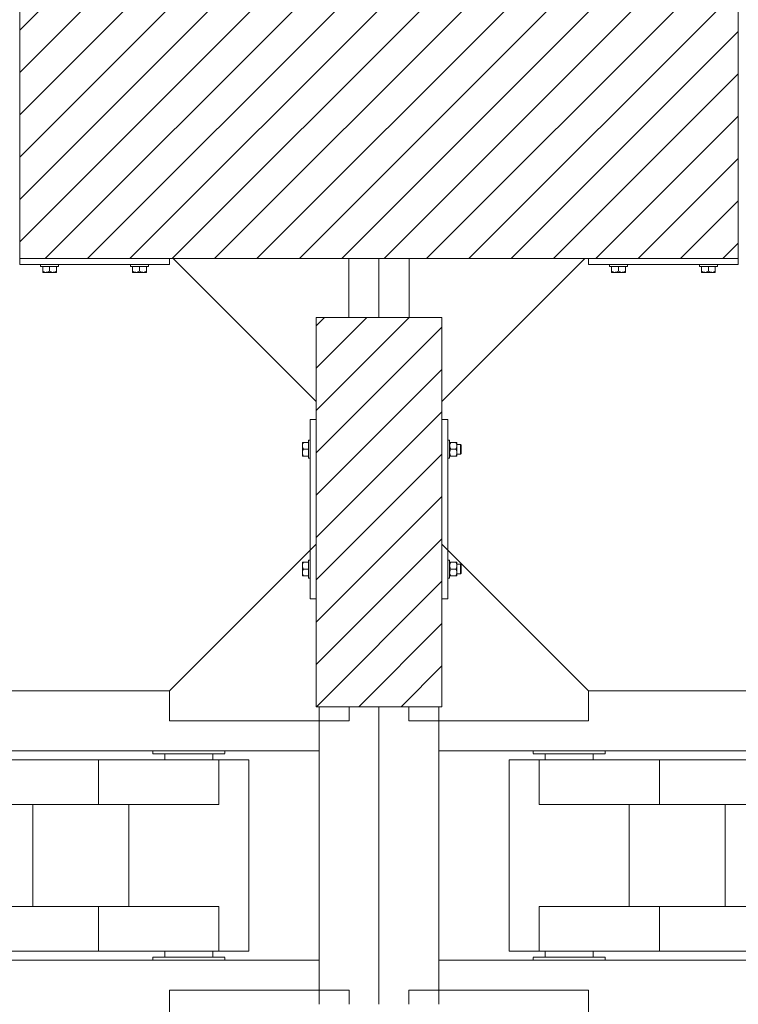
# Model space of a CAD drawing. Header units: millimetres. Extents: x -1413 to 6997, y -739331 to -733391.
# Tile 33 of 47: x 5525 to 5765, y -736042 to -735713. Entities that reach past the tile are written whole.
import ezdxf

# ---------------------------------------------------------------- set-up
doc = ezdxf.new("R2010")
doc.units = ezdxf.units.MM
doc.header["$MEASUREMENT"] = 0
for name, color, linetype, lineweight in [('Side Cradle Blocks', 7, 'Continuous', 0), ('Side Cradle Hydraulic Arm Support', 7, 'Continuous', 0), ('Side Cradle Stbd', 7, 'Continuous', 0), ('Side Slip Cradle Stbd', 7, 'Continuous', 0)]:
    doc.layers.add(name, color=color, linetype=linetype, lineweight=lineweight)

# ---------------------------------------------------------------- blocks, each defined once
blk = doc.blocks.new('*U104')
at = {"layer": 'Side Cradle Hydraulic Arm Support', "color": 7, "linetype": 'Continuous', "lineweight": 0}
for p, q in [((-174.9890305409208, -1059.440342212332), (-174.9890305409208, 1359.465325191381)), ((175.0109694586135, 1359.465325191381), (175.0109694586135, -1059.440342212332)), ((-174.9889944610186, 1201.965289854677), (-170.1643245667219, 1201.965324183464)), ((170.1862635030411, 1201.965324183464), (175.0109333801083, 1201.965289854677)), ((-160.000441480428, 1191.965327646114), (-160.000441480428, 990.9141499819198)), ((-160.000441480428, 1191.965327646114), (-85.00044148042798, 1191.965327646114)), ((-85.00044148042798, 1191.965327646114), (-85.00044148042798, 990.9141499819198)), ((85.02238039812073, 990.9141499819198), (85.02238039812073, 1191.965327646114)), ((85.02238039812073, 1191.965327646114), (160.0223803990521, 1191.965327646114)), ((160.0223803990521, 990.9141499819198), (160.0223803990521, 1191.965327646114)), ((-160.0004775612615, 1181.964660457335), (-169.6775835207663, 1181.964665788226)), ((-160.0004775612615, 1181.842186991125), (-169.6775835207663, 1181.83900418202)), ((-169.6775835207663, 1181.838918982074), (-160.0004775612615, 1181.842083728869)), ((160.0223803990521, 1169.558460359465), (160.0220196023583, 1169.55141357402)), ((169.6995224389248, 1181.964478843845), (160.0224164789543, 1181.964484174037)), ((169.6995224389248, 1181.950625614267), (160.0224164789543, 1181.947442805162)), ((169.6995585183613, 1181.950264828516), (169.6995585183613, 1181.950625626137)), ((160.0223803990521, 1103.696984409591), (160.0223803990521, 1141.965327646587)), ((-274.9890305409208, 1109.465289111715), (-274.9890305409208, 316.6850334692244)), ((-169.6775835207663, 1101.980425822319), (-160.0004775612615, 1101.98356400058)), ((-160.0004775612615, 1101.966213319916), (-169.6775835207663, 1101.966210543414)), ((169.6995224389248, 1102.090569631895), (160.0224164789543, 1102.08744931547)), ((160.0224164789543, 1102.087343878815), (169.6995224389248, 1102.090482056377)), ((169.6995224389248, 1101.966307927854), (160.0224164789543, 1101.966305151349)), ((-169.6776196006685, 1081.965327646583), (-169.6776196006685, 1086.532555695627)), ((169.6995585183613, 1081.965327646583), (169.6995585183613, 1086.532555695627)), ((-170.7800019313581, 1081.965362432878), (-174.9889944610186, 1081.965495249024)), ((-169.7809386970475, 1081.965330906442), (-170.7270460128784, 1081.965360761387)), ((-169.6776196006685, 1081.965327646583), (-169.7245107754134, 1081.965329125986)), ((169.7464496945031, 1081.965329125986), (169.6995585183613, 1081.965327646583)), ((170.7489849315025, 1081.965360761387), (169.8028776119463, 1081.965330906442)), ((175.0109333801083, 1081.965495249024), (170.8019408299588, 1081.965362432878)), ((85.02234431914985, 1041.965327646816), (-85.00040540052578, 1041.965327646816)), ((-160.000441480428, 990.9141499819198), (-160.000441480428, -1009.440339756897)), ((-160.000441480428, 990.9141499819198), (-85.00044148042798, 990.9141499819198)), ((-85.00044148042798, 990.9141499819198), (-85.00044148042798, -1009.440339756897)), ((85.02238039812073, -968.7071967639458), (85.02238039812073, 990.9141499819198)), ((160.0223803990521, 990.9141499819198), (85.02238039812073, 990.9141499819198)), ((160.0223803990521, 990.9141490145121), (160.0223803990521, -1009.440339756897)), ((-160.0000806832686, 938.1203694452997), (-160.000441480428, 938.1182538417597)), ((160.0220196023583, 938.1203694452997), (160.0223803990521, 938.1182538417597)), ((85.02238039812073, 881.2928032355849), (-85.00044148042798, 881.2928032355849))]:
    blk.add_line(p, q, dxfattribs=at)
at = {"layer": 'Side Cradle Hydraulic Arm Support', "color": 7, "linetype": 'Continuous', "lineweight": 0, "ltscale": 0.2000032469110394, "flags": 128}
for points in [[(-248.4889944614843, 1409.465325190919), (-224.9890305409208, 1409.465325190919), (-224.9890305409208, 1109.465325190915), (-274.9890305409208, 1109.465325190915), (-519.9889944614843, 1354.465289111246)], [(248.5109333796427, 1409.465325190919), (225.0109694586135, 1409.465325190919), (225.0109694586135, 1109.465325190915), (275.0109694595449, 1109.465325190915), (520.010933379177, 1354.465289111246)]]:
    blk.add_lwpolyline(points, dxfattribs=at)
at = {"layer": 'Side Cradle Hydraulic Arm Support', "color": 7, "linetype": 'Continuous', "lineweight": 0, "flags": 128}
for points in [[(-160.000441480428, 1241.965327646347), (160.0223803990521, 1241.965327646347), (160.0223803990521, 1234.353280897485), (160.0223803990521, 1212.676005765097), (160.0223803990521, 1191.96536372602)], [(-160.000441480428, 1191.965430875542), (-160.000441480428, 1212.676005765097), (-160.000441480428, 1234.353280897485), (-160.000441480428, 1241.965327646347)], [(-169.7759792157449, 1201.965326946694), (-169.6776196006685, 1201.96532764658), (-169.6776196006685, 1197.398099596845), (-169.6776196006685, 1184.391734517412), (-169.6776196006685, 1164.926333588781), (-169.6776196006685, 1141.965327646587), (-169.6776196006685, 1119.004321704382), (-169.6776196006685, 1099.538920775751), (-169.6776196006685, 1086.532555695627)], [(169.6995585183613, 1086.532555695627), (169.6995585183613, 1099.538920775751), (169.6995585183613, 1119.004321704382), (169.6995585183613, 1141.965327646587), (169.6995585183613, 1164.926333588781), (169.6995585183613, 1184.391734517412), (169.6995585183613, 1197.398099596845), (169.6995585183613, 1201.96532764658), (169.7979181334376, 1201.965326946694)]]:
    blk.add_lwpolyline(points, dxfattribs=at)
blk = doc.blocks.new('*U105')
at = {"layer": 'Side Cradle Hydraulic Arm Support', "color": 7, "linetype": 'Continuous', "lineweight": 0}
for p, q in [((-174.9890305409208, -1059.440342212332), (-174.9890305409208, 1359.465325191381)), ((175.0109694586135, 1359.465325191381), (175.0109694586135, -1059.440342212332)), ((-174.9889944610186, 1201.965289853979), (-170.1643245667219, 1201.965324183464)), ((170.1862635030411, 1201.965324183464), (175.0109333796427, 1201.965289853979)), ((-160.000441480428, 1191.965327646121), (-160.000441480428, 990.9141499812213)), ((-160.000441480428, 1191.965327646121), (-85.00044148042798, 1191.965327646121)), ((-85.00044148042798, 1191.965327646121), (-85.00044148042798, 990.9141499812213)), ((85.02238039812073, 990.9141499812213), (85.02238039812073, 1191.965327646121)), ((85.02238039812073, 1191.965327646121), (160.0223803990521, 1191.965327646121)), ((160.0223803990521, 990.9141499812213), (160.0223803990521, 1191.965327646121)), ((-160.0004775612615, 1181.964660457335), (-169.677583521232, 1181.964665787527)), ((-160.0004775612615, 1181.842186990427), (-169.677583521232, 1181.83900418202)), ((-169.677583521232, 1181.838918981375), (-160.0004775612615, 1181.842083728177)), ((160.0223803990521, 1169.558460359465), (160.0220196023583, 1169.551413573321)), ((169.6995224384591, 1181.964478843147), (160.0224164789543, 1181.964484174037)), ((169.6995224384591, 1181.950625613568), (160.0224164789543, 1181.947442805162)), ((169.6995585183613, 1181.950264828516), (169.6995585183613, 1181.950625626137)), ((160.0223803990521, 1103.696984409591), (160.0223803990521, 1141.965327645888)), ((-274.9890305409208, 1109.465289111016), (-274.9890305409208, 316.6850334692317)), ((-169.677583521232, 1101.980425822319), (-160.0004775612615, 1101.98356400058)), ((-160.0004775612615, 1101.966213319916), (-169.677583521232, 1101.966210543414)), ((169.6995224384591, 1102.090569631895), (160.0224164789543, 1102.087449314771)), ((160.0224164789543, 1102.087343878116), (169.6995224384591, 1102.090482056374)), ((169.6995224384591, 1101.966307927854), (160.0224164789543, 1101.96630515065)), ((-169.6776196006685, 1081.965327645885), (-169.6776196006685, 1086.532555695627)), ((169.6995585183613, 1081.965327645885), (169.6995585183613, 1086.532555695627)), ((-170.7800019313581, 1081.96536243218), (-174.9889944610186, 1081.965495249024)), ((-169.7809386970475, 1081.965330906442), (-170.7270460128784, 1081.965360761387)), ((-169.6776196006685, 1081.965327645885), (-169.7245107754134, 1081.965329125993)), ((169.7464496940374, 1081.965329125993), (169.6995585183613, 1081.965327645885)), ((170.7489849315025, 1081.965360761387), (169.8028776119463, 1081.965330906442)), ((175.0109333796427, 1081.965495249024), (170.8019408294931, 1081.96536243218)), ((85.02234431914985, 1041.965327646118), (-85.00040540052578, 1041.965327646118)), ((-160.000441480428, 990.9141499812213), (-160.000441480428, -1009.440339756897)), ((-160.000441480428, 990.9141499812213), (-85.00044148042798, 990.9141499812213)), ((-85.00044148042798, 990.9141499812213), (-85.00044148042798, -1009.440339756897)), ((85.02238039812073, -968.7071967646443), (85.02238039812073, 990.9141499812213)), ((160.0223803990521, 990.9141499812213), (85.02238039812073, 990.9141499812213)), ((160.0223803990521, 990.9141490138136), (160.0223803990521, -1009.440339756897)), ((-160.0000806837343, 938.1203694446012), (-160.000441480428, 938.118253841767)), ((160.0220196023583, 938.1203694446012), (160.0223803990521, 938.118253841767)), ((85.02238039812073, 881.2928032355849), (-85.00044148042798, 881.2928032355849))]:
    blk.add_line(p, q, dxfattribs=at)
at = {"layer": 'Side Cradle Hydraulic Arm Support', "color": 7, "linetype": 'Continuous', "lineweight": 0, "ltscale": 0.2000032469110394, "extrusion": (0, 0, -1), "flags": 128}
for points in [[(248.4889944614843, 1409.465325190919), (224.9890305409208, 1409.465325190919), (224.9890305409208, 1109.465325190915), (274.9890305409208, 1109.465325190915), (519.9889944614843, 1354.465289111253)], [(-248.510933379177, 1409.465325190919), (-225.0109694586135, 1409.465325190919), (-225.0109694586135, 1109.465325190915), (-275.0109694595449, 1109.465325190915), (-520.010933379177, 1354.465289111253)]]:
    blk.add_lwpolyline(points, dxfattribs=at)
at = {"layer": 'Side Cradle Hydraulic Arm Support', "color": 7, "linetype": 'Continuous', "lineweight": 0, "extrusion": (0, 0, -1), "flags": 128}
for points in [[(160.000441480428, 1241.965327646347), (-160.0223803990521, 1241.965327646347), (-160.0223803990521, 1234.353280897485), (-160.0223803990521, 1212.676005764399), (-160.0223803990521, 1191.96536372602)], [(160.000441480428, 1191.965430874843), (160.000441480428, 1212.676005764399), (160.000441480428, 1234.353280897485), (160.000441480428, 1241.965327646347)], [(169.7759792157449, 1201.965326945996), (169.6776196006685, 1201.965327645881), (169.6776196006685, 1197.398099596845), (169.6776196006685, 1184.391734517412), (169.6776196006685, 1164.926333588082), (169.6776196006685, 1141.965327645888), (169.6776196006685, 1119.004321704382), (169.6776196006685, 1099.538920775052), (169.6776196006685, 1086.532555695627)], [(-169.6995585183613, 1086.532555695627), (-169.6995585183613, 1099.538920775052), (-169.6995585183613, 1119.004321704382), (-169.6995585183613, 1141.965327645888), (-169.6995585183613, 1164.926333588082), (-169.6995585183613, 1184.391734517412), (-169.6995585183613, 1197.398099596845), (-169.6995585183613, 1201.965327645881), (-169.7979181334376, 1201.965326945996)]]:
    blk.add_lwpolyline(points, dxfattribs=at)
blk = doc.blocks.new('*U101')
at = {"layer": 'Side Cradle Stbd', "color": 7, "linetype": 'Continuous', "lineweight": 0, "ltscale": 0.2000032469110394, "xscale": 0.2000032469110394, "yscale": 0.2000032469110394, "zscale": 0.2000032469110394, "rotation": 270}
blk.add_blockref('*U104', (-291.8877289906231, 0.0005956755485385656), dxfattribs=at)
at = {"layer": 'Side Cradle Stbd', "color": 7, "linetype": 'Continuous', "lineweight": 0, "ltscale": 0.2000032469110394, "extrusion": (0, 0, -1), "xscale": 0.2000032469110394, "yscale": 0.2000032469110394, "zscale": 0.2000032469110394, "rotation": 270}
blk.add_blockref('*U105', (-291.9078785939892, 0.0005956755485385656), dxfattribs=at)
blk = doc.blocks.new('*U59')
at = {"linetype": 'Continuous', "lineweight": 0}
h = blk.add_hatch(dxfattribs=at)
h.set_pattern_fill('HATCH', color=30, style=0, pattern_type=2)
h.set_pattern_definition([(45, (2851.349112, 621.4001059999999), (-7.071067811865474, 7.071067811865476), [])])
h.paths.add_polyline_path([(2973.367722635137, 568.2667002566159), (2973.367722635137, 569.5799710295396), (2973.367722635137, 589.5802957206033), (2973.367722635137, 596.8804147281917), (2973.367722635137, 600.8804796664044), (2973.367722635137, 626.8809066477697), (2973.367722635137, 630.8809715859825), (2973.367722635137, 638.0678406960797), (2973.367722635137, 658.0681653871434), (2973.367722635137, 659.2681921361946), (2933.126881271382, 659.2681848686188), (2923.366910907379, 659.2681852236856), (2922.223506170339, 659.2681852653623), (2863.422558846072, 659.2681874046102), (2853.36577448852, 659.2681877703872), (2843.308990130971, 659.2681881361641), (2784.508042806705, 659.268190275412), (2783.364638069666, 659.2681903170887), (2733.36382634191, 659.2681921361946), (2733.36382634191, 658.0681653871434), (2733.36382634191, 638.0678406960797), (2733.36382634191, 630.8809715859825), (2733.36382634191, 626.8809066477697), (2733.363826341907, 600.8804796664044), (2733.363826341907, 596.8804147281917), (2733.363826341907, 589.5802957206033), (2733.363826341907, 569.5799710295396), (2733.363826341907, 568.2667075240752), (2783.364638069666, 568.2667075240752), (2784.621286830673, 568.2667075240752), (2843.308990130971, 568.2667075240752), (2853.36577448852, 568.2667075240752), (2863.422558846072, 568.2667075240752), (2922.110262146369, 568.2667075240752), (2923.366910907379, 568.2667075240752), (2933.126881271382, 568.2667075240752)])
h = blk.add_hatch(dxfattribs=at)
h.set_pattern_fill('HATCH', color=30, style=0, pattern_type=2)
h.set_pattern_definition([(45, (2865.936571, 466.441991), (-7.071067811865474, 7.071067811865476), [])])
h.paths.add_polyline_path([(2874.366115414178, 514.5507671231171), (2874.366115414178, 520.522560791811), (2874.366115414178, 548.5513190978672), (2863.422558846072, 548.5513190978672), (2853.36577448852, 548.5513190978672), (2843.308990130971, 548.5513190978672), (2832.365433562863, 548.5513190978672), (2832.365433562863, 520.522560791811), (2832.365433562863, 514.5507671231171), (2832.365433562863, 454.5497930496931), (2832.365433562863, 418.5492086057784), (2833.365449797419, 418.5492086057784), (2853.36577448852, 418.5492086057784), (2873.366099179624, 418.5492086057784), (2874.366115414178, 418.5492086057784), (2874.366115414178, 454.5497930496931)])
at = {"color": 30, "linetype": 'Continuous', "lineweight": 0, "flags": 128}
blk.add_lwpolyline([(2733.36382634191, 658.0681653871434), (2733.36382634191, 638.0678406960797), (2733.36382634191, 630.8809715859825), (2733.36382634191, 626.8809066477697), (2733.363826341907, 600.8804796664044), (2733.363826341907, 596.8804147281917), (2733.363826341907, 589.5802957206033), (2733.363826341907, 569.5799710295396), (2733.363826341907, 568.2667075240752), (2783.364638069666, 568.2667075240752), (2784.621286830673, 568.2667075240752), (2843.308990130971, 568.2667075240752), (2853.36577448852, 568.2667075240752), (2863.422558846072, 568.2667075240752), (2922.110262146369, 568.2667075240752), (2923.366910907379, 568.2667075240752), (2933.126881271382, 568.2667075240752), (2973.367722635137, 568.2667002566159), (2973.367722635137, 568.2667002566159), (2973.367722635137, 569.5799710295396), (2973.367722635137, 589.5802957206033), (2973.367722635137, 596.8804147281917), (2973.367722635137, 600.8804796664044), (2973.367722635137, 626.8809066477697), (2973.367722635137, 630.8809715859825), (2973.367722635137, 638.0678406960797), (2973.367722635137, 658.0681653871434)], dxfattribs=at)
blk.add_lwpolyline([(2874.366115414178, 514.5507671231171), (2874.366115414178, 520.522560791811), (2874.366115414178, 548.5513190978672), (2863.422558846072, 548.5513190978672), (2853.36577448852, 548.5513190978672), (2843.308990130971, 548.5513190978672), (2832.365433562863, 548.5513190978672), (2832.365433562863, 520.522560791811), (2832.365433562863, 514.5507671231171), (2832.365433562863, 454.5497930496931), (2832.365433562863, 418.5492086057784), (2833.365449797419, 418.5492086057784), (2853.36577448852, 418.5492086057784), (2873.366099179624, 418.5492086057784), (2874.366115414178, 418.5492086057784), (2874.366115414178, 454.5497930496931), (2874.366115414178, 514.5507671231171)], close=True, dxfattribs=at)
at = {"layer": 'Side Cradle Blocks', "color": 7, "linetype": 'Continuous', "lineweight": 0}
for p, q in [((2733.363826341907, 568.2667075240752), (2733.363826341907, 659.2681848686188)), ((2973.367722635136, 659.2681848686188), (2973.367722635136, 568.2667075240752)), ((2933.126881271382, 568.2667075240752), (2733.363826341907, 568.2667075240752)), ((2733.36382634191, 568.2667002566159), (2733.36382634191, 566.266675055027)), ((2733.36382634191, 566.266675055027), (2783.364638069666, 566.266675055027)), ((2783.364638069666, 566.266675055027), (2783.364638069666, 568.2667002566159)), ((2923.366910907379, 566.266675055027), (2923.366910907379, 568.2667002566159)), ((2933.126881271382, 566.266675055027), (2923.366910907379, 566.266675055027)), ((2973.367722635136, 568.2667075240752), (2933.126881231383, 568.2667075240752)), ((2973.367722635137, 566.266675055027), (2933.126881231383, 566.266675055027)), ((2973.367722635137, 568.2667002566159), (2973.367722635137, 566.266675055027)), ((2741.047333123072, 564.0250207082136), (2741.047333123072, 565.6666580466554)), ((2741.047333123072, 563.8232641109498), (2741.047333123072, 564.0250207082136)), ((2741.474609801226, 563.8283406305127), (2741.047333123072, 564.0250207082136)), ((2741.163587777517, 563.6667055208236), (2741.185359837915, 563.6666329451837)), ((2741.185399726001, 563.6666328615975), (2741.229005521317, 563.6667055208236)), ((2742.205660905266, 563.6666328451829), (2741.592450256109, 563.6666328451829)), ((2741.617302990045, 563.6667055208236), (2741.592488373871, 563.6666329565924)), ((2742.205832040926, 563.6666328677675), (2742.754434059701, 563.6667055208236)), ((2743.363988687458, 564.0250207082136), (2742.932373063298, 563.8166603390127)), ((2744.51205762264, 565.6666653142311), (2743.363988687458, 565.6666653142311)), ((2743.363988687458, 564.0250207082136), (2743.363988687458, 565.6666571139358)), ((2743.791265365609, 563.8283406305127), (2743.363988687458, 564.0250207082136)), ((2744.522316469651, 563.6666328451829), (2743.771049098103, 563.6666328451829)), ((2743.973543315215, 563.6667055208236), (2744.522230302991, 563.6666328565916)), ((2745.680644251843, 564.0250207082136), (2745.249028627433, 563.8166603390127)), ((2745.680644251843, 563.6666328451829), (2745.542587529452, 563.6666328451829)), ((2745.5643895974, 563.6667055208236), (2745.542609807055, 563.6666329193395)), ((2745.680644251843, 565.6666580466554), (2745.680644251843, 564.0250207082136)), ((2745.680644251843, 563.7147926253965), (2745.680644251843, 563.6666328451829)), ((2771.047820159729, 565.6666580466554), (2771.047820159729, 564.0250207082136)), ((2771.047820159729, 564.0250207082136), (2771.479435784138, 563.8166603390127)), ((2771.047820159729, 563.7147926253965), (2771.047820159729, 563.6666328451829)), ((2771.047820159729, 563.6666328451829), (2771.185876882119, 563.6666328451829)), ((2771.185854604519, 563.6666329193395), (2771.164074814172, 563.6667055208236)), ((2772.206147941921, 563.6666328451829), (2772.957415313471, 563.6666328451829)), ((2772.206234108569, 563.6666328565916), (2772.754921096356, 563.6667055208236)), ((2772.21640678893, 565.6666653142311), (2773.364475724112, 565.6666653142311)), ((2772.937199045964, 563.8283406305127), (2773.364475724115, 564.0250207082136)), ((2773.364475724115, 564.0250207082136), (2773.364475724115, 565.6666571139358)), ((2773.364475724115, 564.0250207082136), (2773.796091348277, 563.8166603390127)), ((2773.974030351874, 563.6667055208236), (2774.522632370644, 563.6666328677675)), ((2774.522803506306, 563.6666328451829), (2775.136014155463, 563.6666328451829)), ((2775.135976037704, 563.6666329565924), (2775.11116142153, 563.6667055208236)), ((2775.253854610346, 563.8283406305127), (2775.681131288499, 564.0250207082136)), ((2775.499458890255, 563.6667055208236), (2775.54306468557, 563.6666328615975)), ((2775.564876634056, 563.6667055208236), (2775.543104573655, 563.6666329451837)), ((2775.681131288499, 564.0250207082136), (2775.681131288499, 565.6666580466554)), ((2775.681131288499, 563.8232641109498), (2775.681131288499, 564.0250207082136)), ((2931.050417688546, 564.0250207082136), (2931.050417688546, 565.6666580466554)), ((2931.050417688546, 563.8232641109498), (2931.050417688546, 564.0250207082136)), ((2931.477694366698, 563.8283406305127), (2931.050417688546, 564.0250207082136)), ((2931.166672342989, 563.6667055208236), (2931.188444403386, 563.6666329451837)), ((2931.188484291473, 563.6666328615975), (2931.232090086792, 563.6667055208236)), ((2932.208745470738, 563.6666328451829), (2931.595534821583, 563.6666328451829)), ((2931.620387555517, 563.6667055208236), (2931.595572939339, 563.6666329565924)), ((2932.208745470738, 563.6666328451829), (2932.960012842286, 563.6666328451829)), ((2932.208916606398, 563.6666328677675), (2932.757518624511, 563.6667055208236)), ((2933.126881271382, 563.9090691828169), (2932.935457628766, 563.8166603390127)), ((2933.367073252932, 565.6666653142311), (2933.126881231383, 565.6666653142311)), ((2933.367073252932, 564.0250207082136), (2933.126881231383, 563.9090691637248)), ((2933.126881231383, 563.6666328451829), (2933.774133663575, 563.6666328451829)), ((2934.515142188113, 565.6666653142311), (2933.367073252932, 565.6666653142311)), ((2933.367073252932, 564.0250207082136), (2933.367073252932, 565.6666571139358)), ((2933.79434993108, 563.8283406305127), (2933.367073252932, 564.0250207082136)), ((2934.525401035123, 563.6666328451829), (2933.774133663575, 563.6666328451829)), ((2933.976627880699, 563.6667055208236), (2934.525314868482, 563.6666328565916)), ((2935.683728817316, 564.0250207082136), (2935.252113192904, 563.8166603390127)), ((2935.683728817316, 563.6666328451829), (2935.545672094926, 563.6666328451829)), ((2935.567474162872, 563.6667055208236), (2935.545694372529, 563.6666329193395)), ((2935.683728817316, 565.6666580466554), (2935.683728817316, 564.0250207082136)), ((2935.683728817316, 563.7147926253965), (2935.683728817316, 563.6666328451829)), ((2961.050904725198, 565.6666580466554), (2961.050904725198, 564.0250207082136)), ((2961.050904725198, 564.0250207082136), (2961.482520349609, 563.8166603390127)), ((2961.050904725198, 563.7147926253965), (2961.050904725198, 563.6666328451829)), ((2961.050904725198, 563.6666328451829), (2961.188961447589, 563.6666328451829)), ((2961.188939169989, 563.6666329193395), (2961.167159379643, 563.6667055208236)), ((2962.209232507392, 563.6666328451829), (2962.96049987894, 563.6666328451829)), ((2962.20931867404, 563.6666328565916), (2962.758005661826, 563.6667055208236)), ((2962.219491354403, 565.6666653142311), (2963.367560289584, 565.6666653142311)), ((2962.940283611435, 563.8283406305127), (2963.367560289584, 564.0250207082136)), ((2963.367560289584, 564.0250207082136), (2963.367560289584, 565.6666571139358)), ((2963.367560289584, 564.0250207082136), (2963.799175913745, 563.8166603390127)), ((2963.977114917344, 563.6667055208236), (2964.525716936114, 563.6666328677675)), ((2964.525888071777, 563.6666328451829), (2965.139098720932, 563.6666328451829)), ((2965.139060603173, 563.6666329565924), (2965.114245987, 563.6667055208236)), ((2965.256939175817, 563.8283406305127), (2965.684215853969, 564.0250207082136)), ((2965.502543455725, 563.6667055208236), (2965.546149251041, 563.6666328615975)), ((2965.567961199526, 563.6667055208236), (2965.546189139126, 563.6666329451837)), ((2965.684215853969, 564.0250207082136), (2965.684215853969, 565.6666580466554)), ((2965.684215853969, 563.8232641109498), (2965.684215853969, 564.0250207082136)), ((2832.365433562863, 418.5492086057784), (2832.365433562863, 548.5513190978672)), ((2832.365433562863, 548.5513190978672), (2874.366115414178, 548.5513190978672)), ((2874.366115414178, 548.5513190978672), (2874.366115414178, 418.5492086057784)), ((2832.365426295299, 514.5507671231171), (2830.365401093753, 514.5507671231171)), ((2830.365401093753, 514.5507671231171), (2830.365401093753, 454.5497930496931)), ((2874.366122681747, 514.5507671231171), (2876.366147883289, 514.5507671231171)), ((2876.366147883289, 514.5507671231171), (2876.366147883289, 454.5497930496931)), ((2827.765431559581, 506.751005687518), (2827.765358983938, 506.7292336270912)), ((2827.765358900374, 506.729193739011), (2827.765431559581, 506.6855879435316)), ((2827.921990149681, 506.8672603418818), (2828.123746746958, 506.8672603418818)), ((2827.927066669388, 506.4399836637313), (2828.123746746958, 506.8672603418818)), ((2828.123746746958, 506.8672603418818), (2829.765384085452, 506.8672603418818)), ((2876.966164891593, 506.7313838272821), (2876.966230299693, 506.7510056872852)), ((2877.122788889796, 506.8672603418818), (2877.324545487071, 506.8672603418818)), ((2878.999377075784, 506.8672603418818), (2877.324545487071, 506.8672603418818)), ((2878.999377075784, 506.8672603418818), (2879.196057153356, 506.4399836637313)), ((2879.357764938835, 506.8672603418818), (2879.322813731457, 506.8672603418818)), ((2879.357764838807, 506.7292336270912), (2879.357692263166, 506.751005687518)), ((2827.765358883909, 505.7089325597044), (2827.765358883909, 506.322143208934)), ((2827.765431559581, 506.2972904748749), (2827.765358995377, 506.3221050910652)), ((2827.765358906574, 505.7087614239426), (2827.765431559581, 505.1601594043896)), ((2827.765358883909, 503.3922769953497), (2827.765358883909, 504.1435443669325)), ((2827.765431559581, 503.9410501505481), (2827.765358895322, 503.3923631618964)), ((2828.123746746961, 504.550604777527), (2827.915386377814, 504.9822204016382)), ((2827.927066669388, 504.1233280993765), (2828.123746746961, 504.550604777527)), ((2828.123746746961, 504.550604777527), (2829.765383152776, 504.550604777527)), ((2829.765391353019, 503.4025358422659), (2829.765391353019, 504.550604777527)), ((2877.009873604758, 506.1005262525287), (2876.966164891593, 505.7089976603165)), ((2877.009873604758, 503.7838706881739), (2876.966164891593, 503.3923420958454)), ((2876.966230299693, 506.1612409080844), (2876.966224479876, 506.1506380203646)), ((2877.116185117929, 504.9822204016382), (2877.324545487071, 504.550604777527)), ((2877.324545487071, 504.550604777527), (2878.999377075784, 504.550604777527)), ((2878.999377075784, 504.550604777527), (2879.196057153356, 504.1233280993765)), ((2879.221445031, 505.0106154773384), (2879.33281234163, 505.4136753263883)), ((2879.357692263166, 506.1612409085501), (2879.357698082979, 506.1506380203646)), ((2879.357764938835, 505.7089325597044), (2879.357764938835, 506.322143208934)), ((2879.357764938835, 505.7089325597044), (2879.357764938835, 504.957665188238)), ((2879.357764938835, 503.3922769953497), (2879.357764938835, 502.7790663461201)), ((2880.566216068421, 503.4192155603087), (2880.566216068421, 503.9383013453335)), ((2880.766219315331, 503.5606392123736), (2880.766219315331, 504.0148392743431)), ((2827.765358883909, 502.2339492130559), (2827.765358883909, 502.3720059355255)), ((2827.765431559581, 502.350203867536), (2827.765358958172, 502.3719836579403)), ((2827.813518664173, 502.2339492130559), (2827.765358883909, 502.2339492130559)), ((2828.123746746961, 502.2339492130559), (2827.915386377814, 502.6655648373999)), ((2829.76538408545, 502.2339492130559), (2828.123746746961, 502.2339492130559)), ((2876.966230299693, 502.350203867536), (2876.966164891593, 502.369825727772)), ((2877.014317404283, 502.2339492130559), (2876.966164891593, 502.2339492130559)), ((2876.966224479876, 502.9505715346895), (2876.966230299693, 502.9399686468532)), ((2877.116185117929, 502.6655648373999), (2877.324545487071, 502.2339492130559)), ((2877.324545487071, 502.2339492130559), (2878.999377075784, 502.2339492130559)), ((2879.201133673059, 502.2339492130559), (2878.999377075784, 502.2339492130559)), ((2879.201133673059, 502.2339492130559), (2879.208800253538, 502.2339492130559)), ((2879.221445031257, 502.6939599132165), (2879.332812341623, 503.0970197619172)), ((2879.357692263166, 502.939968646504), (2879.357698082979, 502.9505715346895)), ((2879.357692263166, 502.350203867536), (2879.357764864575, 502.3719836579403)), ((2827.765358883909, 466.8666109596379), (2827.765358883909, 466.7285542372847)), ((2827.813518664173, 466.8666109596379), (2827.765358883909, 466.8666109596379)), ((2827.765358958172, 466.7285765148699), (2827.765431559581, 466.7503563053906)), ((2827.765358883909, 465.708283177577), (2827.765358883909, 464.9570158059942)), ((2827.765358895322, 465.7081970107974), (2827.765431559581, 465.1595100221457)), ((2827.765431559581, 463.9404007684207), (2827.765358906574, 463.3917987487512)), ((2828.123746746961, 466.8666109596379), (2827.915386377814, 466.4349953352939)), ((2828.123746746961, 464.5499553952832), (2827.915386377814, 464.118339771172)), ((2827.927066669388, 464.9772320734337), (2828.123746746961, 464.5499553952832)), ((2829.76538408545, 466.8666109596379), (2828.123746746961, 466.8666109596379)), ((2828.123746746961, 464.5499553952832), (2829.765383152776, 464.5499553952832)), ((2829.765391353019, 465.6980243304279), (2829.765391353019, 464.5499553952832)), ((2877.014317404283, 466.8666109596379), (2876.966164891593, 466.8666109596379)), ((2876.966230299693, 466.7503563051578), (2876.966164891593, 466.7307344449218)), ((2877.009873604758, 465.3166894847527), (2876.966164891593, 465.7082180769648)), ((2876.966230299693, 466.160591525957), (2876.966224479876, 466.1499886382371)), ((2877.116185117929, 466.4349953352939), (2877.324545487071, 466.8666109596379)), ((2877.116185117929, 464.118339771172), (2877.324545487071, 464.5499553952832)), ((2877.324545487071, 466.8666109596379), (2878.999377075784, 466.8666109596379)), ((2877.324545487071, 464.5499553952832), (2878.999377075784, 464.5499553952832)), ((2878.999377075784, 466.8666109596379), (2879.201133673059, 466.8666109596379)), ((2878.999377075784, 464.5499553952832), (2879.196057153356, 464.9772320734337)), ((2879.201133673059, 466.8666109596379), (2879.208800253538, 466.8666109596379)), ((2879.221445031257, 466.4066002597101), (2879.332812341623, 466.0035404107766)), ((2879.221445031, 464.0899446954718), (2879.33281234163, 463.6868848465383)), ((2879.357692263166, 466.7503563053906), (2879.357764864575, 466.7285765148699)), ((2879.357698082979, 466.1499886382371), (2879.357692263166, 466.1605915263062)), ((2879.357764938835, 465.708283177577), (2879.357764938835, 466.3214938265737)), ((2879.357764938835, 463.3916276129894), (2879.357764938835, 464.1428949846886)), ((2880.566216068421, 465.6813446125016), (2880.566216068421, 465.1622588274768)), ((2880.766219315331, 465.5399209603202), (2880.766219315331, 465.0857208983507)), ((2827.765358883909, 463.3916276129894), (2827.765358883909, 462.7784169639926)), ((2827.765358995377, 462.7784550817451), (2827.765431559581, 462.8032696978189)), ((2827.765431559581, 462.4149722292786), (2827.765358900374, 462.3713664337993)), ((2827.765431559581, 462.3495544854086), (2827.765358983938, 462.3713265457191)), ((2827.921990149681, 462.2332998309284), (2828.123746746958, 462.2332998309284)), ((2827.927066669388, 462.660576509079), (2828.123746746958, 462.2332998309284)), ((2828.123746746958, 462.2332998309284), (2829.765384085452, 462.2332998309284)), ((2877.009873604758, 463.0000339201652), (2876.966164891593, 463.3915625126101)), ((2876.966230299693, 462.3495544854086), (2876.966164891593, 462.3691763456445)), ((2876.966224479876, 462.9499221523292), (2876.966230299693, 462.9393192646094)), ((2877.122788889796, 462.2332998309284), (2877.324545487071, 462.2332998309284)), ((2878.999377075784, 462.2332998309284), (2877.324545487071, 462.2332998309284)), ((2878.999377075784, 462.2332998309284), (2879.196057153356, 462.660576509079)), ((2879.357764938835, 462.2332998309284), (2879.322813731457, 462.2332998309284)), ((2879.357698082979, 462.9499221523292), (2879.357692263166, 462.9393192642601)), ((2879.357692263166, 462.3495544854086), (2879.357764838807, 462.3713265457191)), ((2879.357764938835, 463.3916276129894), (2879.357764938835, 462.7784169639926)), ((2830.365401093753, 454.5497930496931), (2832.365426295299, 454.5497930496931)), ((2876.366147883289, 454.5497930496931), (2874.366122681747, 454.5497930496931)), ((2874.366115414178, 418.5492086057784), (2832.365433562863, 418.5492086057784))]:
    blk.add_line(p, q, dxfattribs=at)
at = {"layer": 'Side Cradle Blocks', "color": 7, "linetype": 'Continuous', "lineweight": 0, "flags": 128}
for points in [[(2743.363988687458, 565.6666653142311), (2742.215919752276, 565.6666653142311), (2741.242633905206, 565.6666653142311), (2740.592305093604, 565.6666653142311), (2740.363939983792, 565.6666653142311), (2740.363939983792, 566.2666677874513)], [(2746.364037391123, 566.2666677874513), (2746.364037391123, 565.6666653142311), (2746.135672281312, 565.6666653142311), (2745.485343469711, 565.6666653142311), (2744.51205762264, 565.6666653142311)], [(2772.21640678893, 565.6666653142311), (2771.243120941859, 565.6666653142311), (2770.592792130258, 565.6666653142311), (2770.364427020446, 565.6666653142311), (2770.364427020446, 566.2666677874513)], [(2776.364524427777, 566.2666677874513), (2776.364524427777, 565.6666653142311), (2776.136159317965, 565.6666653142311), (2775.485830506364, 565.6666653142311), (2774.512544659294, 565.6666653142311), (2773.364475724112, 565.6666653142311)], [(2933.126881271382, 565.6666653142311), (2932.219004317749, 565.6666653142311), (2931.245718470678, 565.6666653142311), (2930.595389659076, 565.6666653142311), (2930.367024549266, 565.6666653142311), (2930.367024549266, 566.2666677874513)], [(2936.367121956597, 566.2666677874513), (2936.367121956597, 565.6666653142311), (2936.138756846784, 565.6666653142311), (2935.488428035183, 565.6666653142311), (2934.515142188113, 565.6666653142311)], [(2962.219491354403, 565.6666653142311), (2961.246205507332, 565.6666653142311), (2960.59587669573, 565.6666653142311), (2960.367511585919, 565.6666653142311), (2960.367511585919, 566.2666677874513)], [(2966.367608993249, 566.2666677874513), (2966.367608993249, 565.6666653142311), (2966.139243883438, 565.6666653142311), (2965.488915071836, 565.6666653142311), (2964.515629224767, 565.6666653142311), (2963.367560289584, 565.6666653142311)], [(2741.047333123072, 563.8232641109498), (2741.047333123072, 563.8160216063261), (2741.047333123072, 563.7015840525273), (2741.047333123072, 563.6666328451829), (2741.185389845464, 563.6666328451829), (2741.592450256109, 563.6666328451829)], [(2741.474609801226, 563.8283406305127), (2741.605693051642, 563.7680015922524), (2741.814067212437, 563.7103488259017), (2742.205660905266, 563.6666328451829), (2742.354028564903, 563.6729589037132), (2742.500918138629, 563.6915854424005), (2742.903977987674, 563.8029527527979), (2742.932373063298, 563.8166603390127)], [(2742.205660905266, 563.6666328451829), (2742.956928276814, 563.6666328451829), (2743.771049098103, 563.6666328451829)], [(2743.791265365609, 563.8283406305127), (2743.922348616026, 563.7680015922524), (2744.130722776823, 563.7103488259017), (2744.522316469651, 563.6666328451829), (2744.670684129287, 563.6729589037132), (2744.817573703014, 563.6915854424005), (2745.22063355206, 563.8029527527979), (2745.249028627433, 563.8166603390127)], [(2744.522244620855, 563.666632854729), (2744.522316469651, 563.6666328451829), (2745.135527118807, 563.6666328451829), (2745.542587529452, 563.6666328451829)], [(2745.680644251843, 563.7147926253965), (2745.680644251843, 563.8155975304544), (2745.680644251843, 563.8232641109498), (2745.680644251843, 564.0250207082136)], [(2771.047820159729, 564.0250207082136), (2771.047820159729, 563.8232641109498), (2771.047820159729, 563.8155975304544), (2771.047820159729, 563.7147926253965)], [(2771.185876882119, 563.6666328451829), (2771.592937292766, 563.6666328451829), (2772.206147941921, 563.6666328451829), (2772.206219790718, 563.666632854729)], [(2771.479435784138, 563.8166603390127), (2771.507830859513, 563.8029527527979), (2771.910890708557, 563.6915854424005), (2772.057780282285, 563.6729589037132), (2772.206147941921, 563.6666328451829), (2772.59774163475, 563.7103488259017), (2772.806115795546, 563.7680015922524), (2772.937199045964, 563.8283406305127)], [(2772.957415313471, 563.6666328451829), (2773.771536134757, 563.6666328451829), (2774.522803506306, 563.6666328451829)], [(2773.796091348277, 563.8166603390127), (2773.824486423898, 563.8029527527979), (2774.227546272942, 563.6915854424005), (2774.374435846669, 563.6729589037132), (2774.522803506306, 563.6666328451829), (2774.914397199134, 563.7103488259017), (2775.122771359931, 563.7680015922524), (2775.253854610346, 563.8283406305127)], [(2775.136014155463, 563.6666328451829), (2775.543074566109, 563.6666328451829), (2775.681131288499, 563.6666328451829), (2775.681131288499, 563.7015840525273), (2775.681131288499, 563.8160216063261), (2775.681131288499, 563.8232641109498)], [(2931.050417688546, 563.8232641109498), (2931.050417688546, 563.8160216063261), (2931.050417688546, 563.7015840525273), (2931.050417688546, 563.6666328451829), (2931.188474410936, 563.6666328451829), (2931.595534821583, 563.6666328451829)], [(2931.477694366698, 563.8283406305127), (2931.608777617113, 563.7680015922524), (2931.817151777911, 563.7103488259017), (2932.208745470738, 563.6666328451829), (2932.357113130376, 563.6729589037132), (2932.504002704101, 563.6915854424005), (2932.907062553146, 563.8029527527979), (2932.935457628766, 563.8166603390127)], [(2932.960012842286, 563.6666328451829), (2932.960012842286, 563.6666328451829), (2933.126881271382, 563.6666328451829)], [(2933.79434993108, 563.8283406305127), (2933.925433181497, 563.7680015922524), (2934.133807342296, 563.7103488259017), (2934.525401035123, 563.6666328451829), (2934.67376869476, 563.6729589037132), (2934.820658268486, 563.6915854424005), (2935.223718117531, 563.8029527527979), (2935.252113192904, 563.8166603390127)], [(2934.525329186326, 563.666632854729), (2934.525401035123, 563.6666328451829), (2935.138611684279, 563.6666328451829), (2935.545672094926, 563.6666328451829)], [(2935.683728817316, 563.7147926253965), (2935.683728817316, 563.8155975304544), (2935.683728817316, 563.8232641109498), (2935.683728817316, 564.0250207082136)], [(2961.050904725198, 564.0250207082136), (2961.050904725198, 563.8232641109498), (2961.050904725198, 563.8155975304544), (2961.050904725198, 563.7147926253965)], [(2961.188961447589, 563.6666328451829), (2961.596021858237, 563.6666328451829), (2962.209232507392, 563.6666328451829), (2962.209304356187, 563.666632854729)], [(2961.482520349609, 563.8166603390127), (2961.510915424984, 563.8029527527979), (2961.913975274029, 563.6915854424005), (2962.060864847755, 563.6729589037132), (2962.209232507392, 563.6666328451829), (2962.600826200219, 563.7103488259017), (2962.809200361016, 563.7680015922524), (2962.940283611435, 563.8283406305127)], [(2962.96049987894, 563.6666328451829), (2963.774620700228, 563.6666328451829), (2964.525888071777, 563.6666328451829)], [(2963.799175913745, 563.8166603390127), (2963.827570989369, 563.8029527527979), (2964.230630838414, 563.6915854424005), (2964.377520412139, 563.6729589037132), (2964.525888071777, 563.6666328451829), (2964.917481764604, 563.7103488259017), (2965.125855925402, 563.7680015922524), (2965.256939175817, 563.8283406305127)], [(2965.139098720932, 563.6666328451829), (2965.54615913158, 563.6666328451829), (2965.684215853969, 563.6666328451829), (2965.684215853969, 563.7015840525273), (2965.684215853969, 563.8160216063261), (2965.684215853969, 563.8232641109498)], [(2827.921990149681, 506.8672603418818), (2827.914747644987, 506.8672603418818), (2827.800310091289, 506.8672603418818), (2827.765358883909, 506.8672603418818), (2827.765358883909, 506.7292036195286), (2827.765358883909, 506.322143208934)], [(2829.765391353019, 504.550604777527), (2829.765391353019, 505.6986737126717), (2829.765391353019, 506.6719595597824), (2829.76539135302, 507.3222883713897), (2829.76539135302, 507.5506534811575), (2830.365393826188, 507.5506534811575)], [(2876.366155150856, 507.5506534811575), (2876.966157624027, 507.5506534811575), (2876.966157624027, 507.3222883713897), (2876.966157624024, 506.6719595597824), (2876.966157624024, 505.6986737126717), (2876.966157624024, 504.550604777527), (2876.966157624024, 503.4025358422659), (2876.966157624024, 502.4292499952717), (2876.966157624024, 501.7789211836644), (2876.966157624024, 501.5505560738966), (2876.366155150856, 501.5505560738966)], [(2877.122788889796, 506.8672603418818), (2877.115546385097, 506.8672603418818), (2877.001108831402, 506.8672603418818), (2876.966164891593, 506.8672603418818)], [(2877.009873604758, 506.1005262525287), (2877.067526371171, 506.3089004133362), (2877.127865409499, 506.4399836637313), (2877.324545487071, 506.8672603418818)], [(2878.999377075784, 506.8672603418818), (2879.201133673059, 506.8672603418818), (2879.208376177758, 506.8672603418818), (2879.322813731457, 506.8672603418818)], [(2879.307592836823, 506.8672603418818), (2879.307592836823, 506.8672603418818), (2879.357304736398, 506.8672603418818), (2879.357304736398, 506.8672603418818)], [(2879.357764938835, 506.8672603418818), (2879.357764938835, 506.7292036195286), (2879.357764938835, 506.322143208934)], [(2827.927066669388, 506.4399836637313), (2827.866727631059, 506.3089004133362), (2827.809074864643, 506.1005262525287), (2827.765358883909, 505.7089325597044), (2827.771684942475, 505.5605649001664), (2827.79031148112, 505.4136753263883), (2827.90167879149, 505.0106154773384), (2827.915386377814, 504.9822204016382)], [(2827.765358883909, 505.7089325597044), (2827.765358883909, 504.957665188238), (2827.765358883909, 504.1435443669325)], [(2827.927066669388, 504.1233280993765), (2827.866727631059, 503.9922448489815), (2827.809074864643, 503.7838706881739), (2827.765358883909, 503.3922769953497), (2827.771684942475, 503.2439093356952), (2827.79031148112, 503.0970197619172), (2827.90167879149, 502.6939599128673), (2827.915386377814, 502.6655648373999)], [(2827.765358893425, 503.3923488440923), (2827.765358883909, 503.3922769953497), (2827.765358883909, 502.7790663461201), (2827.765358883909, 502.3720059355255)], [(2830.365393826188, 501.5505560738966), (2829.765391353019, 501.5505560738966), (2829.765391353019, 501.7789211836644), (2829.765391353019, 502.4292499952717), (2829.765391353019, 503.4025358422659)], [(2877.116185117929, 504.9822204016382), (2877.102477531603, 505.0106154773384), (2876.991110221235, 505.4136753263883), (2876.972483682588, 505.5605649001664), (2876.966164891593, 505.7087621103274)], [(2877.116185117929, 502.6655648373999), (2877.102477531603, 502.6939599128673), (2876.991110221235, 503.0970197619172), (2876.972483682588, 503.2439093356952), (2876.966164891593, 503.3921065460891)], [(2877.009873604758, 503.7838706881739), (2877.067526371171, 503.9922448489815), (2877.127865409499, 504.1233280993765), (2877.324545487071, 504.550604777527)], [(2879.221445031, 505.0106154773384), (2879.207737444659, 504.9822204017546), (2878.999377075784, 504.550604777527)], [(2879.196057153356, 506.4399836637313), (2879.256396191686, 506.3089004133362), (2879.314048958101, 506.1005262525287), (2879.357764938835, 505.7089325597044), (2879.351438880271, 505.5605649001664), (2879.33281234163, 505.4136753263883)], [(2879.196057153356, 504.1233280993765), (2879.256396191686, 503.9922448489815), (2879.314048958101, 503.7838706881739), (2879.357764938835, 503.3922769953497), (2879.351438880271, 503.2439093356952), (2879.332812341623, 503.0970197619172)], [(2879.357764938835, 503.3922769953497), (2879.357764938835, 504.1435443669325), (2879.357764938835, 504.957665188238)], [(2879.357772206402, 506.1506307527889), (2880.566216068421, 506.1506307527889), (2880.766219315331, 505.9506275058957), (2880.766219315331, 505.8440571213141), (2880.766219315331, 505.5405703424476), (2880.766219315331, 505.0863702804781), (2880.766219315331, 504.550604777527), (2880.766219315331, 504.0148392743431)], [(2880.766219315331, 503.5606392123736), (2880.766219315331, 503.2571524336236), (2880.766219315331, 503.1505820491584), (2880.566216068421, 502.9505788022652), (2879.357772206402, 502.9505788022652)], [(2880.566216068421, 506.1506307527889), (2880.566216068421, 506.0288360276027), (2880.566216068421, 505.681993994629), (2880.566216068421, 505.1629082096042), (2880.566216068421, 504.550604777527), (2880.566216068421, 503.9383013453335)], [(2880.566216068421, 503.4192155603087), (2880.566216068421, 503.0723735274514), (2880.566216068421, 502.9505788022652)], [(2827.765358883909, 502.2339492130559), (2827.765819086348, 502.2339492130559), (2827.765819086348, 502.2339492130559)], [(2827.813518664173, 502.2339492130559), (2827.914323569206, 502.2339492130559), (2827.921990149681, 502.2339492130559), (2828.123746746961, 502.2339492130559)], [(2877.014317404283, 502.2339492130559), (2877.115122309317, 502.2339492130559), (2877.122788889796, 502.2339492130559), (2877.324545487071, 502.2339492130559)], [(2879.221445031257, 502.6939599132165), (2879.207737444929, 502.6655648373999), (2878.999377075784, 502.2339492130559)], [(2879.357764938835, 502.7790663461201), (2879.357764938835, 502.3720059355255), (2879.357764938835, 502.2339492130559), (2879.309605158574, 502.2339492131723), (2879.208800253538, 502.2339492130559)], [(2829.765391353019, 465.6980243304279), (2829.765391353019, 466.6713101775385), (2829.765391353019, 467.3216389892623), (2829.765391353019, 467.55000409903), (2830.365393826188, 467.55000409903)], [(2876.366155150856, 467.55000409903), (2876.966157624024, 467.55000409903), (2876.966157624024, 467.3216389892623), (2876.966157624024, 466.6713101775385), (2876.966157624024, 465.6980243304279), (2876.966157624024, 464.5499553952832), (2876.966157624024, 463.4018864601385), (2876.966157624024, 462.4286006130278), (2876.966157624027, 461.7782718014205), (2876.966157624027, 461.5499066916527), (2876.366155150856, 461.5499066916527)], [(2827.765358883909, 466.7285542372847), (2827.765358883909, 466.3214938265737), (2827.765358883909, 465.708283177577), (2827.765358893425, 465.7082113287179)], [(2827.915386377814, 466.4349953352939), (2827.90167879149, 466.4066002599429), (2827.79031148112, 466.0035404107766), (2827.771684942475, 465.856650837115), (2827.765358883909, 465.708283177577), (2827.809074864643, 465.3166894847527), (2827.866727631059, 465.1083153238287), (2827.927066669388, 464.9772320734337)], [(2827.765358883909, 464.9570158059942), (2827.765358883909, 464.1428949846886), (2827.765358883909, 463.3916276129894)], [(2827.915386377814, 464.118339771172), (2827.90167879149, 464.0899446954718), (2827.79031148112, 463.6868848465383), (2827.771684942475, 463.5399952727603), (2827.765358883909, 463.3916276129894), (2827.809074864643, 463.0000339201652), (2827.866727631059, 462.791659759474), (2827.927066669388, 462.660576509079)], [(2828.123746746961, 466.8666109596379), (2827.921990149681, 466.8666109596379), (2827.914323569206, 466.8666109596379), (2827.813518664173, 466.8666109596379)], [(2830.365393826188, 461.5499066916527), (2829.76539135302, 461.5499066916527), (2829.76539135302, 461.7782718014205), (2829.765391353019, 462.4286006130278), (2829.765391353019, 463.4018864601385), (2829.765391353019, 464.5499553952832)], [(2876.966164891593, 466.8666109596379), (2876.96661782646, 466.8666109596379), (2876.96661782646, 466.8666109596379)], [(2876.966164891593, 465.7084536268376), (2876.972483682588, 465.856650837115), (2876.991110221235, 466.0035404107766), (2877.102477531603, 466.4066002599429), (2877.116185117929, 466.4349953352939)], [(2876.966164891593, 463.3917980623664), (2876.972483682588, 463.5399952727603), (2876.991110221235, 463.6868848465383), (2877.102477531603, 464.0899446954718), (2877.116185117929, 464.118339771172)], [(2877.324545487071, 464.5499553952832), (2877.127865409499, 464.9772320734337), (2877.067526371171, 465.1083153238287), (2877.009873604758, 465.3166894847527)], [(2877.324545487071, 466.8666109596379), (2877.122788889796, 466.8666109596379), (2877.115122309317, 466.8666109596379), (2877.014317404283, 466.8666109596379)], [(2878.999377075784, 466.8666109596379), (2879.207737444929, 466.4349953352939), (2879.221445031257, 466.4066002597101)], [(2878.999377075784, 464.5499553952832), (2879.207737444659, 464.1183397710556), (2879.221445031, 464.0899446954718)], [(2879.332812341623, 466.0035404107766), (2879.351438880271, 465.856650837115), (2879.357764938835, 465.708283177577), (2879.314048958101, 465.3166894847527), (2879.256396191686, 465.1083153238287), (2879.196057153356, 464.9772320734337)], [(2879.208800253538, 466.8666109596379), (2879.309605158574, 466.8666109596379), (2879.357764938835, 466.8666109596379), (2879.357764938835, 466.7285542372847), (2879.357764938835, 466.3214938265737)], [(2879.357764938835, 464.1428949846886), (2879.357764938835, 464.9570158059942), (2879.357764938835, 465.708283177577)], [(2879.357772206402, 466.1499813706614), (2880.566216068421, 466.1499813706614), (2880.766219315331, 465.9499781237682), (2880.766219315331, 465.8434077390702), (2880.766219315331, 465.5399209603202)], [(2880.766219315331, 465.0857208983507), (2880.766219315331, 464.5499553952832), (2880.766219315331, 464.0141898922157), (2880.766219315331, 463.5599898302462), (2880.766219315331, 463.2565030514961), (2880.766219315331, 463.1499326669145), (2880.566216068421, 462.9499294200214), (2879.357772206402, 462.9499294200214)], [(2880.566216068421, 466.1499813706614), (2880.566216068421, 466.0281866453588), (2880.566216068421, 465.6813446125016)], [(2880.566216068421, 465.1622588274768), (2880.566216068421, 464.5499553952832), (2880.566216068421, 463.937651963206), (2880.566216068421, 463.4185661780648), (2880.566216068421, 463.0717241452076), (2880.566216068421, 462.9499294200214)], [(2827.765358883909, 462.7784169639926), (2827.765358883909, 462.3713565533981), (2827.765358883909, 462.2332998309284), (2827.800310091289, 462.2332998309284), (2827.914747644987, 462.2332998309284), (2827.921990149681, 462.2332998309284)], [(2876.966164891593, 462.2332998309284), (2877.001108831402, 462.2332998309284), (2877.115546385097, 462.2332998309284), (2877.122788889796, 462.2332998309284)], [(2877.324545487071, 462.2332998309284), (2877.127865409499, 462.660576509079), (2877.067526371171, 462.791659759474), (2877.009873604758, 463.0000339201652)], [(2879.322813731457, 462.2332998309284), (2879.208376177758, 462.2332998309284), (2879.201133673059, 462.2332998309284), (2878.999377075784, 462.2332998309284)], [(2879.33281234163, 463.6868848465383), (2879.351438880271, 463.5399952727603), (2879.357764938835, 463.3916276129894), (2879.314048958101, 463.0000339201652), (2879.256396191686, 462.791659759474), (2879.196057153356, 462.660576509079)], [(2879.357764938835, 462.7784169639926), (2879.357764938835, 462.3713565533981), (2879.357764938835, 462.2332998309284)]]:
    blk.add_lwpolyline(points, dxfattribs=at)
at = {"layer": 'Side Cradle Stbd', "color": 7, "linetype": 'Continuous', "lineweight": 0, "ltscale": 0.2000032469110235}
for p, q in [((2784.621286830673, 568.2667002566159), (2832.365426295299, 520.522560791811)), ((2843.308990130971, 548.5513263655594), (2843.308990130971, 568.2667002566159)), ((2863.422558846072, 548.5513263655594), (2863.422558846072, 568.2667002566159)), ((2922.110262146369, 568.2667002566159), (2874.366122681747, 520.522560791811))]:
    blk.add_line(p, q, dxfattribs=at)
at = {"layer": 'Side Cradle Stbd', "color": 7, "linetype": 'Continuous', "lineweight": 0}
for p, q in [((2853.36577448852, 568.2667002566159), (2853.36577448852, 548.5513263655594)), ((2833.365449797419, 319.1476021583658), (2833.365449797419, 418.5492013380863)), ((2853.36577448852, 418.5492013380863), (2853.36577448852, 319.1476021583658)), ((2873.366099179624, 319.1476021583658), (2873.366099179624, 418.5492013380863))]:
    blk.add_line(p, q, dxfattribs=at)
at = {"layer": 'Side Cradle Stbd', "color": 7, "linetype": 'Continuous', "lineweight": 0, "ltscale": 0.2000032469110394}
blk.add_blockref('*U101', (2853.355699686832, 368.8500000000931), dxfattribs=at)

msp = doc.modelspace()

# ---------------------------------------------------------------- block references
at = {"layer": 'Side Slip Cradle Stbd', "color": 7, "linetype": 'Continuous', "lineweight": 0}
msp.add_blockref('*U59', (2791.75, -736360.8500000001), dxfattribs=at)

doc.saveas('drawing.dxf')
